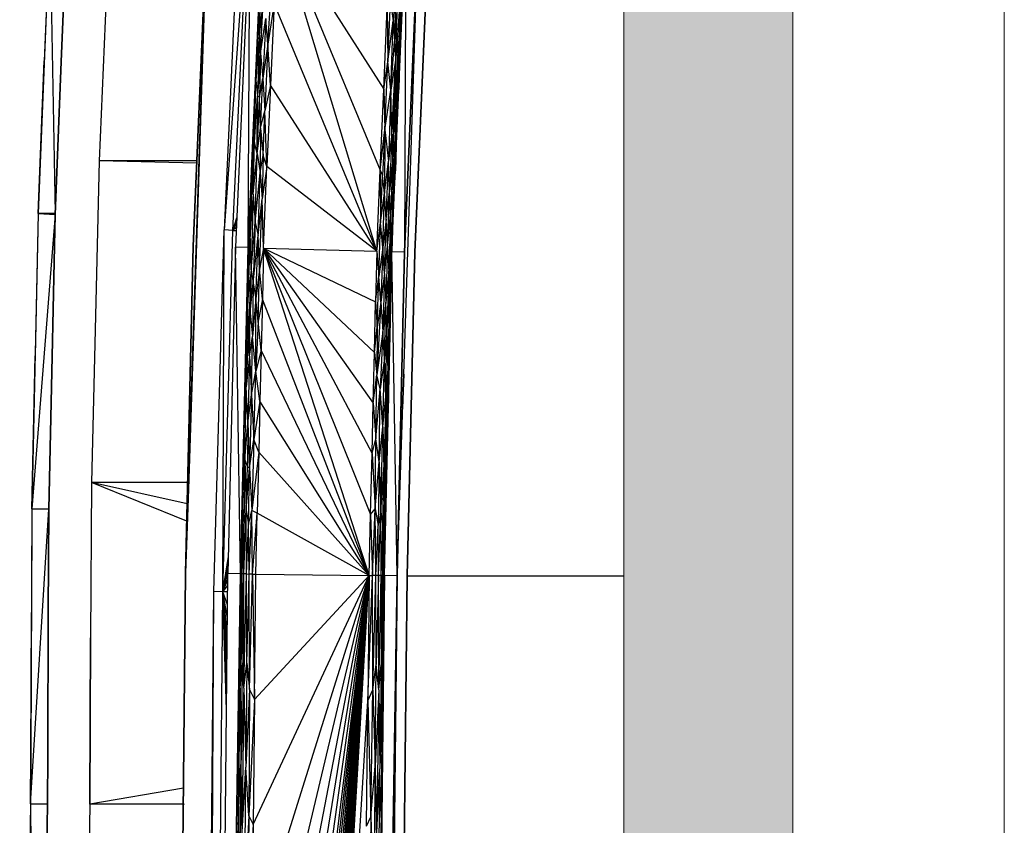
# Model space of a CAD drawing. Header units: millimetres. Extents: x 61846 to 198573, y 13020 to 52988.
# Tile 217 of 240: x 186531 to 187696, y 22761 to 23714. Entities that reach past the tile are written whole.
import ezdxf

# ---------------------------------------------------------------- set-up
doc = ezdxf.new("R2010")
doc.units = ezdxf.units.MM
for name, color, linetype, lineweight in [('A-COLS', 52, 'Continuous', 35), ('A-ROOF', 132, 'Continuous', 35), ('A-WALL', 113, 'Continuous', 25), ('I-WALL', 2, 'Continuous', 25), ('S-BEAM', 12, 'Continuous', 35)]:
    doc.layers.add(name, color=color, linetype=linetype, lineweight=lineweight)

# ---------------------------------------------------------------- blocks, each defined once
blk = doc.blocks.new('28_PBT_SF_toneeltoren_dakboog_28_PBT_SF_toneeltoren_dakboog as R_2584242 - 28_PBT_SF_toneeltoren_dakboog_28_PBT_SF_toneeltoren_dakboog as R_2584242-313469-GZ lierenkamer 4')
at = {"layer": 'S-BEAM', "color": 250, "lineweight": 25}
for p, q in [((-49244.8, 23825.2), (-49266.8, 23158.4)), ((-49270.1, 23059), (-49245.1, 23819.4)), ((-49245.1, 23819.4), (-49270.1, 23059)), ((-49245.1, 23819.4), (-49261, 23445.8)), ((-49261, 23445.8), (-49245.1, 23819.4)), ((-49012.2, 23294.5), (-48994.8, 23818.4)), ((-49261, 23445.8), (-49270.1, 23059)), ((-49270.1, 23059), (-49261, 23445.8)), ((-49020.1, 23056), (-49012.2, 23294.5)), ((-49012.2, 23294.5), (-49013.5, 23254.1)), ((-49013.5, 23254.1), (-49012.2, 23294.5)), ((-49266.8, 23158.4), (-49270.1, 23059)), ((-49266.8, 23158.4), (-49270.1, 23059)), ((-49270.1, 23059), (-49266.8, 23158.4)), ((-49270.1, 23059), (-49299.4, 20250)), ((-49298.7, 20320), (-49270.1, 23059)), ((-49270.1, 23059), (-49298.7, 20320)), ((-49049.4, 20250), (-49020.1, 23056))]:
    blk.add_line(p, q, dxfattribs=at)
blk = doc.blocks.new('28_PBT_SF_toneeltoren_dakboog_28_PBT_SF_toneeltoren_dakboog as R_2584242 - 28_PBT_SF_toneeltoren_dakboog_28_PBT_SF_toneeltoren_dakboog as R_2584242-313473-GZ lierenkamer 4')
blk.add_blockref('28_PBT_SF_toneeltoren_dakboog_28_PBT_SF_toneeltoren_dakboog as R_2584242 - 28_PBT_SF_toneeltoren_dakboog_28_PBT_SF_toneeltoren_dakboog as R_2584242-313469-GZ lierenkamer 4', (0, 0))
blk = doc.blocks.new('28_PBT_SC_staal_H-profiel_gekromd_dak toneeltoren_S355_HE200B_betondak_as 20_2667177 - 28_PBT_SC_staal_H-profiel_gekromd_dak toneeltoren_S355_HE200B_betondak_as 20_2667177-313545-GZ lierenkamer 4')
at = {"layer": 'A-COLS', "color": 250, "lineweight": 25}
for p, q in [((-49194.4, 23830.2), (-49211, 23444.5)), ((-49196, 23444), (-49194.4, 23830.2)), ((-49196, 23444), (-49179.5, 23829.6)), ((-49044, 23439.8), (-49161.5, 23828.8)), ((-49161.5, 23828.8), (-49039.9, 23535.6)), ((-49161.5, 23828.8), (-49035.8, 23631.4)), ((-49026.1, 23439.3), (-49009.6, 23822.2)), ((-49009.6, 23822.2), (-49011.1, 23438.9)), ((-48994.6, 23821.6), (-49011.1, 23438.9)), ((-49011.1, 23438.9), (-48994.6, 23821.6)), ((-48999.1, 23438.6), (-48982.6, 23821)), ((-48982.6, 23821), (-48999.1, 23438.6)), ((-49021.2, 23764.4), (-49024.8, 23712)), ((-49021.2, 23764.4), (-49023.3, 23687.6)), ((-49012.7, 23774.4), (-49016.5, 23694.5)), ((-49182.8, 23695.1), (-49180.6, 23755)), ((-49172.8, 23684.6), (-49168.2, 23759.7)), ((-49016.3, 23741.8), (-49021.7, 23668)), ((-49016.3, 23741.8), (-49018.1, 23688.1)), ((-49016.3, 23741.8), (-49016.5, 23694.5)), ((-49182.8, 23695.1), (-49178.4, 23733.1)), ((-49181.5, 23673.8), (-49178.4, 23733.1)), ((-49165.6, 23732.5), (-49172.8, 23684.6)), ((-49165.6, 23732.5), (-49169.7, 23636.2)), ((-49044, 23439.8), (-49165.6, 23732.5)), ((-49030.8, 23663.6), (-49027.7, 23734.4)), ((-49027.7, 23734.4), (-49024.8, 23712)), ((-49019.6, 23734), (-49023.3, 23687.6)), ((-49021.7, 23668), (-49019.6, 23734)), ((-49183.6, 23721.7), (-49187, 23641.5)), ((-49183.6, 23721.7), (-49185, 23701)), ((-49182.8, 23695.1), (-49183.6, 23721.7)), ((-49035.8, 23631.4), (-49031.7, 23727.2)), ((-49031.7, 23727.2), (-49030.8, 23663.6)), ((-49016.5, 23694.5), (-49013.7, 23726.5)), ((-49181.5, 23673.8), (-49175.2, 23715.1)), ((-49175.2, 23715.1), (-49178.9, 23644)), ((-49172.8, 23684.6), (-49175.2, 23715.1)), ((-49030.8, 23663.6), (-49024.8, 23712)), ((-49027.3, 23630.3), (-49024.8, 23712)), ((-49024.8, 23712), (-49023.3, 23687.6)), ((-49182.8, 23695.1), (-49187, 23641.5)), ((-49182.8, 23695.1), (-49185.1, 23623.6)), ((-49182.8, 23695.1), (-49181.5, 23673.8)), ((-49172.8, 23684.6), (-49178.9, 23644)), ((-49172.8, 23684.6), (-49176.5, 23605.7)), ((-49169.7, 23636.2), (-49172.8, 23684.6)), ((-49027.3, 23630.3), (-49023.3, 23687.6)), ((-49021.7, 23668), (-49023.3, 23687.6)), ((-49023, 23607.9), (-49018.1, 23688.1)), ((-49021.7, 23668), (-49018.1, 23688.1)), ((-49016.5, 23694.5), (-49020.3, 23630)), ((-49020.3, 23630), (-49018.1, 23688.1)), ((-49016.5, 23694.5), (-49020.1, 23608.9)), ((-49016.5, 23694.5), (-49018.1, 23688.1)), ((-49016.5, 23694.5), (-49017.8, 23630.8)), ((-49181.5, 23673.8), (-49185.1, 23623.6)), ((-49181.5, 23673.8), (-49182.6, 23621.5)), ((-49181.5, 23673.8), (-49178.9, 23644)), ((-49035.8, 23631.4), (-49030.8, 23663.6)), ((-49034.4, 23583.3), (-49030.8, 23663.6)), ((-49027.3, 23630.3), (-49030.8, 23663.6)), ((-49021.7, 23668), (-49027.3, 23630.3)), ((-49026.2, 23578.6), (-49021.7, 23668)), ((-49023, 23607.9), (-49021.7, 23668)), ((-49187, 23641.5), (-49186.8, 23657.3)), ((-49190.6, 23562.3), (-49187, 23641.5)), ((-49188.6, 23568.9), (-49187, 23641.5)), ((-49188.1, 23627.2), (-49187, 23641.5)), ((-49187, 23641.5), (-49185.1, 23623.6)), ((-49182.6, 23621.5), (-49178.9, 23644)), ((-49181.7, 23585.1), (-49178.9, 23644)), ((-49178.9, 23644), (-49176.5, 23605.7)), ((-49196, 23444), (-49187.9, 23633.6)), ((-49169.7, 23636.2), (-49176.5, 23605.7)), ((-49169.7, 23636.2), (-49173.9, 23539.9)), ((-49044, 23439.8), (-49169.7, 23636.2)), ((-49039.9, 23535.6), (-49035.8, 23631.4)), ((-49035.8, 23631.4), (-49034.4, 23583.3)), ((-49034.4, 23583.3), (-49027.3, 23630.3)), ((-49027.3, 23630.3), (-49030.4, 23546.2)), ((-49026.2, 23578.6), (-49027.3, 23630.3)), ((-49023, 23607.9), (-49020.3, 23630)), ((-49022.5, 23571.5), (-49020.3, 23630)), ((-49020.3, 23630), (-49020.1, 23608.9)), ((-49020.1, 23608.9), (-49017.8, 23630.8)), ((-49188.6, 23568.9), (-49185.1, 23623.6)), ((-49185.5, 23555.2), (-49185.1, 23623.6)), ((-49185.5, 23555.2), (-49182.6, 23621.5)), ((-49182.6, 23621.5), (-49185.1, 23623.6)), ((-49181.7, 23585.1), (-49182.6, 23621.5)), ((-49181.7, 23585.1), (-49176.5, 23605.7)), ((-49178.5, 23552.9), (-49176.5, 23605.7)), ((-49173.9, 23539.9), (-49176.5, 23605.7)), ((-49026.2, 23578.6), (-49023, 23607.9)), ((-49025, 23549.4), (-49023, 23607.9)), ((-49023, 23607.9), (-49022.5, 23571.5)), ((-49020.1, 23608.9), (-49022.7, 23542.5)), ((-49022.5, 23571.5), (-49020.1, 23608.9)), ((-49020.1, 23608.9), (-49021.9, 23535)), ((-49190.6, 23562.3), (-49190.2, 23578.8)), ((-49185.5, 23555.2), (-49181.7, 23585.1)), ((-49181.7, 23585.1), (-49182.1, 23533)), ((-49181.7, 23585.1), (-49178.5, 23552.9)), ((-49039.9, 23535.6), (-49034.4, 23583.3)), ((-49034.4, 23583.3), (-49037.3, 23529.1)), ((-49034.4, 23583.3), (-49035, 23508.5)), ((-49034.4, 23583.3), (-49030.4, 23546.2)), ((-49026.2, 23578.6), (-49030.4, 23546.2)), ((-49026.2, 23578.6), (-49029.1, 23509.9)), ((-49025, 23549.4), (-49026.2, 23578.6)), ((-49188.6, 23568.9), (-49190.6, 23562.3)), ((-49190.2, 23507.3), (-49188.6, 23568.9)), ((-49185.5, 23555.2), (-49188.6, 23568.9)), ((-49025, 23549.4), (-49022.5, 23571.5)), ((-49024.8, 23512.4), (-49022.5, 23571.5)), ((-49022.5, 23571.5), (-49022.7, 23542.5)), ((-49190.6, 23562.3), (-49194.4, 23480.2)), ((-49190.6, 23562.3), (-49193.8, 23462.6)), ((-49191.9, 23540.4), (-49190.6, 23562.3)), ((-49190.2, 23507.3), (-49190.6, 23562.3)), ((-49190.2, 23507.3), (-49185.5, 23555.2)), ((-49187.8, 23473.7), (-49185.5, 23555.2)), ((-49185.5, 23555.2), (-49182.1, 23533)), ((-49182.1, 23533), (-49178.5, 23552.9)), ((-49178.5, 23552.9), (-49179.6, 23501.8)), ((-49173.9, 23539.9), (-49178.5, 23552.9)), ((-49035, 23508.5), (-49030.4, 23546.2)), ((-49032.9, 23477.8), (-49030.4, 23546.2)), ((-49029.1, 23509.9), (-49030.4, 23546.2)), ((-49025, 23549.4), (-49029.1, 23509.9)), ((-49025, 23549.4), (-49027.7, 23483.2)), ((-49024.8, 23512.4), (-49025, 23549.4)), ((-49196, 23444), (-49191.9, 23538.8)), ((-49187.8, 23473.7), (-49182.1, 23533)), ((-49184.3, 23458.4), (-49182.1, 23533)), ((-49182.1, 23533), (-49179.6, 23501.8)), ((-49173.9, 23539.9), (-49179.6, 23501.8)), ((-49178, 23443.5), (-49173.9, 23539.9)), ((-49044, 23439.8), (-49173.9, 23539.9)), ((-49044, 23439.8), (-49039.9, 23535.6)), ((-49039.9, 23535.6), (-49039.5, 23473.5)), ((-49039.9, 23535.6), (-49037.3, 23529.1)), ((-49025.1, 23477.1), (-49022.7, 23542.5)), ((-49025.1, 23477.1), (-49021.9, 23535)), ((-49024.8, 23512.4), (-49022.7, 23542.5)), ((-49022.7, 23542.5), (-49021.9, 23535)), ((-49039.5, 23473.5), (-49037.3, 23529.1)), ((-49035, 23508.5), (-49037.3, 23529.1)), ((-49039.5, 23473.5), (-49035, 23508.5)), ((-49037.1, 23444.1), (-49035, 23508.5)), ((-49032.9, 23477.8), (-49035, 23508.5)), ((-49032.9, 23477.8), (-49029.1, 23509.9)), ((-49031.3, 23445.8), (-49029.1, 23509.9)), ((-49027.7, 23483.2), (-49029.1, 23509.9)), ((-49024.8, 23512.4), (-49027.7, 23483.2)), ((-49024.8, 23512.4), (-49027.2, 23446)), ((-49024.8, 23512.4), (-49025.1, 23477.1)), ((-49190.2, 23507.3), (-49193.8, 23462.6)), ((-49190.2, 23507.3), (-49192.7, 23417.9)), ((-49190.2, 23507.3), (-49187.8, 23473.7)), ((-49184.3, 23458.4), (-49179.6, 23501.8)), ((-49182.6, 23418.4), (-49179.6, 23501.8)), ((-49178, 23443.5), (-49179.6, 23501.8)), ((-49196.6, 23413.8), (-49194.4, 23480.2)), ((-49196, 23444), (-49194.4, 23480.2)), ((-49194.4, 23480.2), (-49193.8, 23462.6)), ((-49192.7, 23417.9), (-49187.8, 23473.7)), ((-49187.8, 23473.7), (-49190.1, 23402.4)), ((-49187.8, 23473.7), (-49184.3, 23458.4)), ((-49044, 23439.8), (-49039.5, 23473.5)), ((-49041.5, 23409.7), (-49039.5, 23473.5)), ((-49037.1, 23444.1), (-49039.5, 23473.5)), ((-49032.9, 23477.8), (-49037.1, 23444.1)), ((-49035, 23413.3), (-49032.9, 23477.8)), ((-49031.3, 23445.8), (-49032.9, 23477.8)), ((-49031.3, 23445.8), (-49027.7, 23483.2)), ((-49027.7, 23483.2), (-49030, 23414.5)), ((-49027.7, 23483.2), (-49027.2, 23446)), ((-49027.3, 23411.2), (-49025.1, 23477.1)), ((-49027.2, 23446), (-49025.1, 23477.1)), ((-49025.1, 23477.1), (-49026.1, 23439.3)), ((-49196.6, 23413.8), (-49193.8, 23462.6)), ((-49193.8, 23462.6), (-49196.5, 23383.5)), ((-49192.7, 23417.9), (-49193.8, 23462.6)), ((-49190.1, 23402.4), (-49184.3, 23458.4)), ((-49186.9, 23383.5), (-49184.3, 23458.4)), ((-49182.6, 23418.4), (-49184.3, 23458.4)), ((-49211, 23444.5), (-49220.1, 23058.5)), ((-49205.1, 23058.3), (-49211, 23444.5)), ((-49196, 23444), (-49211, 23444.5)), ((-49205.1, 23058.3), (-49196, 23444)), ((-49196, 23444), (-49200.2, 23265.7)), ((-49196, 23444), (-49198.8, 23325.2)), ((-49196, 23444), (-49197.4, 23383.6)), ((-49196, 23444), (-49196.6, 23413.8)), ((-49178, 23443.5), (-49182.6, 23418.4)), ((-49178, 23443.5), (-49179.4, 23383.2)), ((-49053.1, 23056.4), (-49178, 23443.5)), ((-49178, 23443.5), (-49051.4, 23128.4)), ((-49178, 23443.5), (-49044, 23439.8)), ((-49178, 23443.5), (-49049.7, 23200.4)), ((-49178, 23443.5), (-49048.3, 23260.2)), ((-49178, 23443.5), (-49046.9, 23320.1)), ((-49178, 23443.5), (-49045.5, 23379.9)), ((-49044, 23439.8), (-49045.5, 23379.9)), ((-49044, 23439.8), (-49041.5, 23409.7)), ((-49037.1, 23444.1), (-49041.5, 23409.7)), ((-49037.1, 23444.1), (-49039.1, 23379.6)), ((-49035, 23413.3), (-49037.1, 23444.1)), ((-49035.1, 23056.2), (-49026.1, 23439.3)), ((-49035, 23413.3), (-49031.3, 23445.8)), ((-49031.3, 23445.8), (-49033.3, 23379.4)), ((-49031.3, 23445.8), (-49030, 23414.5)), ((-49030, 23414.5), (-49027.2, 23446)), ((-49029.4, 23379.6), (-49027.2, 23446)), ((-49027.3, 23411.2), (-49027.2, 23446)), ((-49027.3, 23411.2), (-49026.1, 23439.3)), ((-49020.1, 23056), (-49026.1, 23439.3)), ((-49026.1, 23439.3), (-49011.1, 23438.9)), ((-49011.1, 23438.9), (-49020.1, 23056)), ((-49020.1, 23056), (-49011.1, 23438.9)), ((-49008.1, 23055.9), (-48999.1, 23438.6)), ((-48999.1, 23438.6), (-49008.1, 23055.9)), ((-49035.1, 23056.2), (-49026.2, 23432.9)), ((-49192.7, 23417.9), (-49196.5, 23383.5)), ((-49192.7, 23417.9), (-49196.2, 23342)), ((-49192.7, 23417.9), (-49193.7, 23366.9)), ((-49192.7, 23417.9), (-49190.1, 23402.4)), ((-49182.6, 23418.4), (-49186.9, 23383.5)), ((-49184.4, 23357), (-49182.6, 23418.4)), ((-49179.4, 23383.2), (-49182.6, 23418.4)), ((-49197.4, 23384.4), (-49196.6, 23413.8)), ((-49197.4, 23384.4), (-49196.6, 23413.8)), ((-49197.1, 23397.9), (-49196.6, 23413.8)), ((-49197.1, 23398.1), (-49196.6, 23413.8)), ((-49196.6, 23413.8), (-49196.5, 23383.5)), ((-49045.5, 23379.9), (-49041.5, 23409.7)), ((-49043.6, 23350.1), (-49041.5, 23409.7)), ((-49039.1, 23379.6), (-49041.5, 23409.7)), ((-49035, 23413.3), (-49039.1, 23379.6)), ((-49035, 23413.3), (-49037, 23344.9)), ((-49035, 23413.3), (-49033.3, 23379.4)), ((-49030, 23414.5), (-49033.3, 23379.4)), ((-49030, 23414.5), (-49032, 23347.5)), ((-49029.4, 23379.6), (-49030, 23414.5)), ((-49027.3, 23411.2), (-49029.4, 23379.6)), ((-49029.1, 23351.2), (-49027.3, 23411.2)), ((-49027.5, 23379.6), (-49027.3, 23411.2)), ((-49193.7, 23366.9), (-49190.1, 23402.4)), ((-49190.1, 23402.4), (-49190.9, 23339)), ((-49190.1, 23402.4), (-49186.9, 23383.5)), ((-49196.5, 23383.5), (-49198.9, 23318.9)), ((-49198, 23360.4), (-49196.5, 23383.5)), ((-49196.2, 23342), (-49196.5, 23383.5)), ((-49186.9, 23383.5), (-49190.9, 23339)), ((-49187.1, 23298.1), (-49186.9, 23383.5)), ((-49184.4, 23357), (-49186.9, 23383.5)), ((-49179.4, 23383.2), (-49184.4, 23357)), ((-49179.4, 23383.2), (-49180.8, 23322.8)), ((-49053.1, 23056.4), (-49179.4, 23383.2)), ((-49046.9, 23320.1), (-49045.5, 23379.9)), ((-49045.5, 23379.9), (-49043.6, 23350.1)), ((-49039.1, 23379.6), (-49043.9, 23293.5)), ((-49039.1, 23379.6), (-49043.6, 23350.1)), ((-49039.1, 23379.6), (-49037, 23344.9)), ((-49033.3, 23379.4), (-49037, 23344.9)), ((-49035.1, 23313), (-49033.3, 23379.4)), ((-49035.1, 23056.2), (-49027.6, 23374.1)), ((-49032, 23347.5), (-49033.3, 23379.4)), ((-49029.4, 23379.6), (-49032, 23347.5)), ((-49029.4, 23379.6), (-49030.9, 23295.8)), ((-49029.1, 23351.2), (-49029.4, 23379.6)), ((-49029.1, 23351.2), (-49027.5, 23379.5)), ((-49196.2, 23342), (-49193.7, 23366.9)), ((-49194.6, 23315.8), (-49193.7, 23366.9)), ((-49193.7, 23366.9), (-49190.9, 23339)), ((-49184.4, 23357), (-49187.1, 23298.1)), ((-49180.8, 23322.8), (-49184.4, 23357)), ((-49046.9, 23320.1), (-49043.6, 23350.1)), ((-49043.6, 23350.1), (-49043.9, 23293.5)), ((-49032, 23347.5), (-49035.1, 23313)), ((-49033.5, 23267.9), (-49032, 23347.5)), ((-49032, 23347.5), (-49030.9, 23295.8)), ((-49029.1, 23351.2), (-49030.9, 23295.8)), ((-49029.1, 23351.2), (-49028.9, 23319.7)), ((-49196.2, 23342), (-49199.3, 23301.8)), ((-49196.2, 23342), (-49198.5, 23279.5)), ((-49194.6, 23315.8), (-49196.2, 23342)), ((-49194.6, 23315.8), (-49190.9, 23339)), ((-49192.1, 23269.9), (-49190.9, 23339)), ((-49187.1, 23298.1), (-49190.9, 23339)), ((-49037, 23344.9), (-49043.9, 23293.5)), ((-49037, 23344.9), (-49040, 23277)), ((-49035.1, 23313), (-49037, 23344.9)), ((-49180.8, 23322.8), (-49187.1, 23298.1)), ((-49180.8, 23322.8), (-49182.3, 23262.4)), ((-49053.1, 23056.4), (-49180.8, 23322.8)), ((-49194.6, 23315.8), (-49198.5, 23279.5)), ((-49194.6, 23315.8), (-49196.5, 23236.6)), ((-49194.6, 23315.8), (-49192.1, 23269.9)), ((-49048.3, 23260.2), (-49046.9, 23320.1)), ((-49046.9, 23320.1), (-49043.9, 23293.5)), ((-49035.1, 23313), (-49040, 23277)), ((-49037, 23232), (-49035.1, 23313)), ((-49035.1, 23056.2), (-49029, 23315.3)), ((-49033.5, 23267.9), (-49035.1, 23313)), ((-49030.9, 23295.8), (-49028.9, 23319.7)), ((-49198.5, 23279.5), (-49199.6, 23292.5)), ((-49192.1, 23269.9), (-49187.1, 23298.1)), ((-49189.4, 23217.3), (-49187.1, 23298.1)), ((-49182.3, 23262.4), (-49187.1, 23298.1)), ((-49048.3, 23260.2), (-49043.9, 23293.5)), ((-49045.1, 23217.8), (-49043.9, 23293.5)), ((-49040, 23277), (-49043.9, 23293.5)), ((-49033.5, 23267.9), (-49030.9, 23295.8)), ((-49033, 23215.5), (-49030.9, 23295.8)), ((-49030.9, 23295.8), (-49030.3, 23259.9)), ((-49201.1, 23226.9), (-49198.5, 23279.5)), ((-49200, 23193.1), (-49198.5, 23279.5)), ((-49196.5, 23236.6), (-49198.5, 23279.5)), ((-49045.1, 23217.8), (-49040, 23277)), ((-49041.2, 23190.8), (-49040, 23277)), ((-49037, 23232), (-49040, 23277)), ((-49196.5, 23236.6), (-49192.1, 23269.9)), ((-49192.1, 23269.9), (-49194.5, 23183.6)), ((-49192.1, 23269.9), (-49189.4, 23217.3)), ((-49037, 23232), (-49033.5, 23267.9)), ((-49033.5, 23267.9), (-49035.7, 23181.8)), ((-49033.5, 23267.9), (-49033, 23215.5)), ((-49205.1, 23058.3), (-49200.3, 23259.2)), ((-49182.3, 23262.4), (-49189.4, 23217.3)), ((-49182.3, 23262.4), (-49183.7, 23202)), ((-49053.1, 23056.4), (-49182.3, 23262.4)), ((-49049.7, 23200.4), (-49048.3, 23260.2)), ((-49048.3, 23260.2), (-49045.1, 23217.8)), ((-49035.1, 23056.2), (-49030.4, 23256.5)), ((-49033, 23215.5), (-49030.3, 23259.9)), ((-49200, 23193.1), (-49196.5, 23236.6)), ((-49196.5, 23236.6), (-49197.1, 23184.8)), ((-49196.5, 23236.6), (-49194.5, 23183.6)), ((-49041.2, 23190.8), (-49037, 23232)), ((-49039.2, 23131.5), (-49037, 23232)), ((-49037, 23232), (-49035.7, 23181.8)), ((-49201.3, 23217.5), (-49200, 23193.1)), ((-49194.5, 23183.6), (-49189.4, 23217.3)), ((-49189.4, 23217.3), (-49191.8, 23133.3)), ((-49183.7, 23202), (-49189.4, 23217.3)), ((-49049.7, 23200.4), (-49045.1, 23217.8)), ((-49045.9, 23135.3), (-49045.1, 23217.8)), ((-49041.2, 23190.8), (-49045.1, 23217.8)), ((-49035.7, 23181.8), (-49033, 23215.5)), ((-49034.9, 23131.5), (-49033, 23215.5)), ((-49033, 23215.5), (-49031.7, 23200.1)), ((-49205.1, 23058.3), (-49201.7, 23199.8)), ((-49201.7, 23202.2), (-49202.8, 23137.3)), ((-49202.8, 23137.3), (-49201.7, 23202.2)), ((-49202.8, 23137.3), (-49201.9, 23194.2)), ((-49183.7, 23202), (-49191.8, 23133.3)), ((-49183.7, 23202), (-49185.4, 23130)), ((-49053.1, 23056.4), (-49183.7, 23202)), ((-49051.4, 23128.4), (-49049.7, 23200.4)), ((-49049.7, 23200.4), (-49045.9, 23135.3)), ((-49035.1, 23056.2), (-49031.8, 23197.7)), ((-49034.9, 23131.5), (-49031.7, 23200.1)), ((-49202.8, 23137.3), (-49200, 23193.1)), ((-49200, 23193.1), (-49201.4, 23117.4)), ((-49200, 23193.1), (-49198.6, 23133.4)), ((-49200, 23193.1), (-49197.1, 23184.8)), ((-49198.6, 23133.4), (-49197.1, 23184.8)), ((-49198.6, 23133.4), (-49194.5, 23183.6)), ((-49197.1, 23184.8), (-49194.5, 23183.6)), ((-49195.8, 23116.6), (-49194.5, 23183.6)), ((-49194.5, 23183.6), (-49191.8, 23133.3)), ((-49045.9, 23135.3), (-49041.2, 23190.8)), ((-49041.2, 23190.8), (-49042.6, 23115.4)), ((-49041.2, 23190.8), (-49039.2, 23131.5)), ((-49202.8, 23137.3), (-49202.1, 23178.8)), ((-49039.2, 23131.5), (-49035.7, 23181.8)), ((-49037, 23114.7), (-49035.7, 23181.8)), ((-49035.7, 23181.8), (-49034.9, 23131.5)), ((-49204.6, 23058.3), (-49202.8, 23137.3)), ((-49203.4, 23130.2), (-49202.8, 23137.3)), ((-49203.3, 23058.2), (-49202.8, 23137.3)), ((-49202.8, 23137.3), (-49201.4, 23117.4)), ((-49204.6, 23058.3), (-49203.4, 23130.2)), ((-49198.6, 23133.4), (-49201.4, 23117.4)), ((-49201.2, 23058.2), (-49198.6, 23133.4)), ((-49198.3, 23058.2), (-49198.6, 23133.4)), ((-49198.6, 23133.4), (-49195.8, 23116.6)), ((-49195.8, 23116.6), (-49191.8, 23133.3)), ((-49194.9, 23058.1), (-49191.8, 23133.3)), ((-49191.1, 23058.1), (-49191.8, 23133.3)), ((-49185.4, 23130), (-49191.8, 23133.3)), ((-49191.1, 23058.1), (-49185.4, 23130)), ((-49187.1, 23058), (-49185.4, 23130)), ((-49053.1, 23056.4), (-49185.4, 23130)), ((-49053.1, 23056.4), (-49051.4, 23128.4)), ((-49051.4, 23128.4), (-49045.9, 23135.3)), ((-49051.4, 23128.4), (-49049.1, 23056.3)), ((-49049.1, 23056.3), (-49045.9, 23135.3)), ((-49045.3, 23056.3), (-49045.9, 23135.3)), ((-49045.9, 23135.3), (-49042.6, 23115.4)), ((-49039.2, 23131.5), (-49042.6, 23115.4)), ((-49041.9, 23056.3), (-49039.2, 23131.5)), ((-49039, 23056.2), (-49039.2, 23131.5)), ((-49039.2, 23131.5), (-49037, 23114.7)), ((-49037, 23114.7), (-49034.9, 23131.5)), ((-49036.9, 23056.2), (-49034.9, 23131.5)), ((-49035.5, 23056.2), (-49034.9, 23131.5)), ((-49035.5, 23056.2), (-49033.4, 23128.2)), ((-49033.4, 23128.2), (-49034.9, 23131.5)), ((-49203.3, 23058.2), (-49201.4, 23117.4)), ((-49201.2, 23058.2), (-49201.4, 23117.4)), ((-49198.3, 23058.2), (-49195.8, 23116.6)), ((-49194.9, 23058.1), (-49195.8, 23116.6)), ((-49045.3, 23056.3), (-49042.6, 23115.4)), ((-49041.9, 23056.3), (-49042.6, 23115.4)), ((-49039, 23056.2), (-49037, 23114.7)), ((-49036.9, 23056.2), (-49037, 23114.7)), ((-49250.1, 20236.1), (-49220.1, 23058.5)), ((-49250.1, 20236.1), (-49205.1, 23058.3)), ((-49235.1, 20236), (-49205.1, 23058.3)), ((-49205.1, 23058.3), (-49220.1, 23058.5)), ((-49217.1, 20235.8), (-49053.1, 23056.4)), ((-49215.5, 20383.9), (-49053.1, 23056.4)), ((-49214, 20532), (-49053.1, 23056.4)), ((-49212.6, 20662.6), (-49053.1, 23056.4)), ((-49211.2, 20793.2), (-49053.1, 23056.4)), ((-49209.8, 20923.8), (-49053.1, 23056.4)), ((-49208.4, 21054.4), (-49053.1, 23056.4)), ((-49207.3, 21156.7), (-49053.1, 23056.4)), ((-49206.7, 22910.4), (-49204.6, 23058.3)), ((-49206.2, 21259), (-49053.1, 23056.4)), ((-49205.5, 22923), (-49204.6, 23058.3)), ((-49205.5, 22923), (-49203.3, 23058.2)), ((-49205.1, 23058.3), (-49204.6, 23058.3)), ((-49205.1, 21361.4), (-49053.1, 23056.4)), ((-49203.3, 23058.2), (-49204.6, 23058.3)), ((-49204, 21463.7), (-49053.1, 23056.4)), ((-49203.4, 22953), (-49201.2, 23058.2)), ((-49203.4, 22953), (-49203.3, 23058.2)), ((-49201.2, 23058.2), (-49203.3, 23058.2)), ((-49203, 21566), (-49053.1, 23056.4)), ((-49201.9, 21668.3), (-49053.1, 23056.4)), ((-49201.2, 22923), (-49198.3, 23058.2)), ((-49201.2, 22923), (-49201.2, 23058.2)), ((-49198.3, 23058.2), (-49201.2, 23058.2)), ((-49200.8, 21770.7), (-49053.1, 23056.4)), ((-49199.7, 21873), (-49053.1, 23056.4)), ((-49197.8, 22952.8), (-49198.3, 23058.2)), ((-49198.3, 23058.2), (-49194.9, 23058.1)), ((-49198.1, 22021.1), (-49053.1, 23056.4)), ((-49197.8, 22952.8), (-49194.9, 23058.1)), ((-49196.5, 22169.3), (-49053.1, 23056.4)), ((-49195, 22317.4), (-49053.1, 23056.4)), ((-49194.5, 22921.7), (-49194.9, 23058.1)), ((-49191.1, 23058.1), (-49194.9, 23058.1)), ((-49194.5, 22921.7), (-49191.1, 23058.1)), ((-49193.4, 22465.5), (-49053.1, 23056.4)), ((-49191.8, 22613.6), (-49053.1, 23056.4)), ((-49191.1, 23058.1), (-49188.7, 22909.9)), ((-49191.1, 23058.1), (-49187.1, 23058)), ((-49190.2, 22761.8), (-49053.1, 23056.4)), ((-49188.7, 22909.9), (-49187.1, 23058)), ((-49188.7, 22909.9), (-49053.1, 23056.4)), ((-49187.1, 23058), (-49053.1, 23056.4)), ((-49065.1, 20234.2), (-49035.1, 23056.2)), ((-49065.1, 20234.2), (-49020.1, 23056)), ((-49053.1, 23056.4), (-49054.7, 22908.3)), ((-49054.7, 22908.3), (-49049.1, 23056.3)), ((-49053.1, 23056.4), (-49049.1, 23056.3)), ((-49050.1, 20234), (-49020.1, 23056)), ((-49020.1, 23056), (-49050.1, 20234)), ((-49048.6, 22921.1), (-49049.1, 23056.3)), ((-49045.3, 23056.3), (-49049.1, 23056.3)), ((-49048.6, 22921.1), (-49045.3, 23056.3)), ((-49035.1, 23056.2), (-49048.6, 21790.4)), ((-49035.1, 23056.2), (-49047.5, 21891)), ((-49035.1, 23056.2), (-49045.9, 22036.7)), ((-49041.9, 23056.3), (-49045.3, 23056.3)), ((-49044.6, 22951.1), (-49045.3, 23056.3)), ((-49041.9, 23056.3), (-49044.6, 22951.1)), ((-49041.8, 22921), (-49041.9, 23056.3)), ((-49039, 23056.2), (-49041.9, 23056.3)), ((-49041.8, 22921), (-49039, 23056.2)), ((-49036.9, 23056.2), (-49039, 23056.2)), ((-49036.9, 23056.2), (-49039, 22950.8)), ((-49039, 23056.2), (-49039, 22950.8)), ((-49008.1, 23055.9), (-49038.1, 20233.9)), ((-49038.1, 20233.9), (-49008.1, 23055.9)), ((-49037.6, 22919.7), (-49035.5, 23056.2)), ((-49037.6, 22919.7), (-49036.9, 23056.2)), ((-49035.5, 23056.2), (-49036.9, 23056.2)), ((-49035.5, 23056.2), (-49036.7, 22908)), ((-49035.5, 23056.2), (-49035.1, 23056.2)), ((-49020.1, 23056), (-49035.1, 23056.2)), ((-49235.1, 20236), (-49205.6, 23010.8)), ((-49205.5, 22923), (-49203.4, 22953)), ((-49203.4, 22953), (-49204.7, 22832.8)), ((-49201.2, 22923), (-49203.4, 22953)), ((-49201.2, 22923), (-49197.8, 22952.8)), ((-49197.8, 22952.8), (-49199.1, 22829.7)), ((-49197.8, 22952.8), (-49194.5, 22921.7)), ((-49048.6, 22921.1), (-49044.6, 22951.1)), ((-49045.9, 22830.9), (-49044.6, 22951.1)), ((-49041.8, 22921), (-49044.6, 22951.1)), ((-49041.8, 22921), (-49039, 22950.8)), ((-49039, 22950.8), (-49040.3, 22827.8)), ((-49037.6, 22919.7), (-49039, 22950.8)), ((-49207.4, 22772.9), (-49205.5, 22923)), ((-49206.7, 22910.1), (-49205.5, 22923)), ((-49205.5, 22923), (-49204.7, 22832.8)), ((-49201.2, 22923), (-49204.7, 22832.8)), ((-49201.2, 22923), (-49203.8, 22746.2)), ((-49201.2, 22923), (-49199.1, 22829.7)), ((-49194.5, 22921.7), (-49199.1, 22829.7)), ((-49194.5, 22921.7), (-49195.3, 22772.2)), ((-49194.5, 22921.7), (-49188.7, 22909.9)), ((-49054.7, 22908.3), (-49048.6, 22921.1)), ((-49051, 22771), (-49048.6, 22921.1)), ((-49048.6, 22921.1), (-49045.9, 22830.9)), ((-49041.8, 22921), (-49045.9, 22830.9)), ((-49041.8, 22921), (-49044.4, 22744.2)), ((-49041.8, 22921), (-49040.3, 22827.8)), ((-49037.6, 22919.7), (-49040.3, 22827.8)), ((-49037.6, 22919.7), (-49038.9, 22770.3)), ((-49037.6, 22919.7), (-49036.7, 22908)), ((-49217.1, 20235.8), (-49054.7, 22908.3)), ((-49206.7, 22910), (-49207.4, 22772.9)), ((-49188.7, 22909.9), (-49195.3, 22772.2)), ((-49188.7, 22909.9), (-49190.2, 22761.8)), ((-49056.2, 22760.1), (-49054.7, 22908.3)), ((-49054.7, 22908.3), (-49051, 22771)), ((-49036.7, 22908), (-49038.9, 22770.3)), ((-49207.4, 22772.9), (-49204.7, 22832.8)), ((-49204.7, 22832.8), (-49206.6, 22685.5)), ((-49204.7, 22832.8), (-49203.8, 22746.2)), ((-49203.8, 22746.2), (-49199.1, 22829.7)), ((-49200, 22682.2), (-49199.1, 22829.7)), ((-49195.3, 22772.2), (-49199.1, 22829.7)), ((-49051, 22771), (-49045.9, 22830.9)), ((-49045.9, 22830.9), (-49048.1, 22683.5)), ((-49045.9, 22830.9), (-49044.4, 22744.2)), ((-49044.4, 22744.2), (-49040.3, 22827.8)), ((-49041.5, 22680.2), (-49040.3, 22827.8)), ((-49038.9, 22770.3), (-49040.3, 22827.8)), ((-49207.4, 22772.9), (-49208.6, 22650.7)), ((-49208.2, 22762), (-49207.4, 22772.9)), ((-49207.4, 22772.9), (-49206.6, 22685.5)), ((-49195.3, 22772.2), (-49200, 22682.2)), ((-49195.3, 22772.2), (-49196.6, 22649.6)), ((-49195.3, 22772.2), (-49190.2, 22761.8)), ((-49056.2, 22760.1), (-49051, 22771)), ((-49051, 22771), (-49052.2, 22648.8)), ((-49051, 22771), (-49048.1, 22683.5)), ((-49038.9, 22770.3), (-49041.5, 22680.2)), ((-49038.9, 22770.3), (-49040.2, 22647.7)), ((-49038.9, 22770.3), (-49038.2, 22759.9)), ((-49208.2, 22761.8), (-49208.6, 22650.7)), ((-49190.2, 22761.8), (-49196.6, 22649.6)), ((-49190.2, 22761.8), (-49191.8, 22613.6))]:
    blk.add_line(p, q, dxfattribs=at)
blk = doc.blocks.new('28_PBT_SC_staal_H-profiel_gekromd_dak toneeltoren_S355_HE200B_betondak_as 20_2667177 - 28_PBT_SC_staal_H-profiel_gekromd_dak toneeltoren_S355_HE200B_betondak_as 20_2667177-313549-GZ lierenkamer 4')
blk.add_blockref('28_PBT_SC_staal_H-profiel_gekromd_dak toneeltoren_S355_HE200B_betondak_as 20_2667177 - 28_PBT_SC_staal_H-profiel_gekromd_dak toneeltoren_S355_HE200B_betondak_as 20_2667177-313545-GZ lierenkamer 4', (0, 0))
blk = doc.blocks.new('28_PBT_SC_staal_H-profiel_gekromd_dak toneeltoren hoek_S355_HE200B_betondak_as 20_3625036 - 28_PBT_SC_staal_H-profiel_gekromd_dak toneeltoren hoek_S355_HE200B_betondak_as 20_3625036-313802-GZ lierenkamer 4')
at = {"layer": 'A-COLS', "color": 250, "lineweight": 25}
for p, q in [((-49204.7, 23892.3), (-49224.7, 23465.2)), ((-49194.1, 23890.8), (-49224.7, 23465.2)), ((-49214.1, 23464.3), (-49194.1, 23890.8)), ((-49214.1, 23464.3), (-49209.5, 23479.4)), ((-49214.1, 23464.3), (-49209.6, 23475.7)), ((-49236.7, 23037.4), (-49224.7, 23465.2)), ((-49226.1, 23037.1), (-49224.7, 23465.2)), ((-49226.1, 23037.1), (-49214.1, 23464.3)), ((-49214.1, 23464.3), (-49224.7, 23465.2)), ((-49214.1, 23464.3), (-49210.2, 23471.2)), ((-49214.1, 23464.3), (-49210, 23468.1)), ((-49214.1, 23464.3), (-49210.1, 23464.3)), ((-49226.1, 23037.1), (-49219.6, 23078.8)), ((-49226.1, 23037.1), (-49219.8, 23072.2)), ((-49226.1, 23037.1), (-49219.9, 23065.5)), ((-49226.1, 23037.1), (-49220.1, 23058.5)), ((-49226.1, 23037.1), (-49220.2, 23051.7)), ((-49226.1, 23037.1), (-49220.2, 23044.6)), ((-49261.9, 20320), (-49236.7, 23037.4)), ((-49251.6, 20320), (-49236.7, 23037.4)), ((-49251.3, 20320), (-49226.1, 23037.1)), ((-49226.1, 23037.1), (-49236.7, 23037.4)), ((-49221.8, 22897.2), (-49226.1, 23037.1)), ((-49221.7, 22910), (-49226.1, 23037.1)), ((-49221.5, 22922.9), (-49226.1, 23037.1)), ((-49221.4, 22935.9), (-49226.1, 23037.1)), ((-49221.2, 22948.9), (-49226.1, 23037.1)), ((-49221.1, 22962), (-49226.1, 23037.1)), ((-49221, 22975.2), (-49226.1, 23037.1)), ((-49220.8, 22990.5), (-49226.1, 23037.1)), ((-49220.6, 23005.9), (-49226.1, 23037.1)), ((-49220.5, 23021.5), (-49226.1, 23037.1)), ((-49220.3, 23037.1), (-49226.1, 23037.1)), ((-49054.4, 23033.4), (-49055.9, 23033.4))]:
    blk.add_line(p, q, dxfattribs=at)
blk = doc.blocks.new('28_PBT_SC_staal_H-profiel_gekromd_dak toneeltoren hoek_S355_HE200B_betondak_as 20_3625036 - 28_PBT_SC_staal_H-profiel_gekromd_dak toneeltoren hoek_S355_HE200B_betondak_as 20_3625036-313806-GZ lierenkamer 4')
blk.add_blockref('28_PBT_SC_staal_H-profiel_gekromd_dak toneeltoren hoek_S355_HE200B_betondak_as 20_3625036 - 28_PBT_SC_staal_H-profiel_gekromd_dak toneeltoren hoek_S355_HE200B_betondak_as 20_3625036-313802-GZ lierenkamer 4', (0, 0))
blk = doc.blocks.new('28_PBT_SF_toneeltoren_dakboog_28_PBT_SF_toneeltoren_dakboog as R - 28_PBT_SF_toneeltoren_dakboog_28_PBT_SF_toneeltoren_dakboog as R-332845-GZ lierenkamer 4')
at = {"layer": 'S-BEAM', "color": 250, "lineweight": 25}
for p, q in [((-49298.7, 20320), (-49270.1, 23059)), ((-49008.1, 23056), (-48752, 23056))]:
    blk.add_line(p, q, dxfattribs=at)
blk = doc.blocks.new('TadP_A_CON_CONSTRUCTIE_rvt-6-GZ lierenkamer 4')
at = {"layer": 'I-WALL', "color": 10, "lineweight": 18}
for p, q in [((-48552, 24290), (-48552, 19730)), ((-48302, 19730), (-48302, 24290))]:
    blk.add_line(p, q, dxfattribs=at)
at = {"layer": 'A-COLS', "color": 10, "lineweight": 18}
for name in ['28_PBT_SC_staal_H-profiel_gekromd_dak toneeltoren hoek_S355_HE200B_betondak_as 20_3625036 - 28_PBT_SC_staal_H-profiel_gekromd_dak toneeltoren hoek_S355_HE200B_betondak_as 20_3625036-313806-GZ lierenkamer 4', '28_PBT_SC_staal_H-profiel_gekromd_dak toneeltoren_S355_HE200B_betondak_as 20_2667177 - 28_PBT_SC_staal_H-profiel_gekromd_dak toneeltoren_S355_HE200B_betondak_as 20_2667177-313549-GZ lierenkamer 4']:
    blk.add_blockref(name, (0, 0), dxfattribs=at)
at = {"layer": 'S-BEAM', "color": 10, "lineweight": 18}
for name in ['28_PBT_SF_toneeltoren_dakboog_28_PBT_SF_toneeltoren_dakboog as R_2584242 - 28_PBT_SF_toneeltoren_dakboog_28_PBT_SF_toneeltoren_dakboog as R_2584242-313473-GZ lierenkamer 4', '28_PBT_SF_toneeltoren_dakboog_28_PBT_SF_toneeltoren_dakboog as R - 28_PBT_SF_toneeltoren_dakboog_28_PBT_SF_toneeltoren_dakboog as R-332845-GZ lierenkamer 4']:
    blk.add_blockref(name, (0, 0), dxfattribs=at)
blk = doc.blocks.new('21_NOAHH_Wand_Wand-x 2797376 - 21_NOAHH_Wand_Wand-x-162290-GZ lierenkamer 4')
at = {"layer": 'A-WALL', "lineweight": 13}
blk.add_hatch(color=9, dxfattribs=at).paths.add_polyline_path([(-48640.5, 19930), (-48552, 19930), (-48552, 24610), (-48752, 24610), (-48752, 19930)])
at = {"layer": 'A-WALL', "color": 130, "lineweight": 13}
for p, q in [((-48752, 24610), (-48752, 22784.1)), ((-48752, 22784.1), (-48752, 24610)), ((-48552, 24610), (-48552, 22784.1)), ((-48552, 24610), (-48552, 22784.1)), ((-48752, 22784.1), (-48752, 21365.6)), ((-48752, 21365.6), (-48752, 22784.1)), ((-48552, 21365.6), (-48552, 22784.1)), ((-48552, 22784.1), (-48552, 21365.6))]:
    blk.add_line(p, q, dxfattribs=at)
blk = doc.blocks.new('21_NOAHH_Wand_Wand-x 2797376 - 21_NOAHH_Wand_Wand-x 2797376-162294-GZ lierenkamer 4')
blk.add_blockref('21_NOAHH_Wand_Wand-x 2797376 - 21_NOAHH_Wand_Wand-x-162290-GZ lierenkamer 4', (0, 0))
blk = doc.blocks.new('27_NOAHH_Dak_Dak-x 2835671 - 21_10_Baksteen wit halfsteens-163091-GZ lierenkamer 4')
at = {"layer": 'A-ROOF', "color": 250, "lineweight": 25}
for p, q in [((-49430.6, 23833.1), (-49444.4, 23484.3)), ((-49430.6, 23833.1), (-49437.3, 23664.8)), ((-49430.6, 23833.1), (-49437.3, 23664.8)), ((-49430.6, 23833.1), (-49424.4, 23484.4)), ((-49410.7, 23831.7), (-49417.3, 23663.6)), ((-49444.4, 23484.3), (-49437.3, 23664.8)), ((-49444.4, 23484.3), (-49437.3, 23664.8)), ((-49417.3, 23663.6), (-49424.4, 23483.3)), ((-49444.4, 23484.3), (-49452, 23135.3)), ((-49424.4, 23483.3), (-49452, 23135.3)), ((-49444.4, 23484.3), (-49448.1, 23315.9)), ((-49444.4, 23484.3), (-49448.1, 23315.9)), ((-49424.4, 23484.3), (-49444.4, 23484.3)), ((-49444.4, 23484.3), (-49424.4, 23483.3)), ((-49424.4, 23483.3), (-49428.1, 23315.1)), ((-49452, 23135.3), (-49448.1, 23315.9)), ((-49452, 23135.3), (-49448.1, 23315.9)), ((-49428.1, 23315.1), (-49432, 23134.8)), ((-49452, 23135.3), (-49453.5, 22786.3)), ((-49453.5, 22786.3), (-49432, 23134.8)), ((-49452, 23135.3), (-49453.2, 22845.5)), ((-49452, 23135.3), (-49452.5, 23012.7)), ((-49452, 23135.3), (-49452.5, 23012.7)), ((-49452, 23135.3), (-49432, 23135.3)), ((-49452, 23135.3), (-49432, 23134.8)), ((-49432.5, 23012.5), (-49432, 23134.8)), ((-49453.2, 22845.5), (-49452.5, 23012.7)), ((-49432.5, 23012.5), (-49433.2, 22845.5)), ((-49453.2, 22845.5), (-49453.5, 22786.3)), ((-49453.5, 22786.3), (-49453.2, 22845.5)), ((-49433.2, 22845.5), (-49433.5, 22786.2)), ((-49453.5, 22786.3), (-49466.4, 22012.6)), ((-49453.5, 22786.3), (-49466.4, 22012.6)), ((-49453.5, 22786.3), (-49460.2, 22383.2)), ((-49453.5, 22786.3), (-49460.2, 22383.2)), ((-49453.5, 22786.3), (-49433.5, 22786.3)), ((-49453.5, 22786.3), (-49433.5, 22786.1)), ((-49453.5, 22786.3), (-49446.3, 22012.5)), ((-49433.5, 22786.2), (-49440.2, 22383.1)), ((-49433.5, 22786.2), (-49433.5, 22786.2))]:
    blk.add_line(p, q, dxfattribs=at)
blk = doc.blocks.new('27_NOAHH_Dak_Dak-x 2835671 - 21_10_Hout-163087-GZ lierenkamer 4')
at = {"layer": 'A-ROOF', "color": 250, "lineweight": 25}
for p, q in [((-49410.7, 23831.7), (-49417.3, 23663.6)), ((-49417.3, 23663.6), (-49410.7, 23831.7)), ((-49363.8, 23743.6), (-49372.3, 23546.8)), ((-49363.8, 23743.6), (-49372.3, 23546.8)), ((-49417.3, 23663.6), (-49424.4, 23483.3)), ((-49424.4, 23483.3), (-49417.3, 23663.6)), ((-49372.3, 23546.8), (-49376.8, 23363.2)), ((-49372.3, 23546.8), (-49376.8, 23363.2)), ((-49424.4, 23483.3), (-49428.1, 23315.1)), ((-49428.1, 23315.1), (-49424.4, 23483.3)), ((-49376.8, 23363.2), (-49381.6, 23166.3)), ((-49376.8, 23363.2), (-49381.6, 23166.3)), ((-49428.1, 23315.1), (-49432, 23134.8)), ((-49432, 23134.8), (-49428.1, 23315.1)), ((-49381.6, 23166.3), (-49382.5, 22982.8)), ((-49381.6, 23166.3), (-49382.5, 22982.8)), ((-49432, 23134.8), (-49432.5, 23012.6)), ((-49432.5, 23012.6), (-49432, 23134.8)), ((-49433.2, 22845.4), (-49432.5, 23012.6)), ((-49433.2, 22845.4), (-49432.5, 23012.6)), ((-49383.5, 22786.1), (-49382.5, 22982.8)), ((-49382.5, 22982.8), (-49383.5, 22786.1)), ((-49433.2, 22845.4), (-49433.5, 22786.2)), ((-49433.5, 22786.1), (-49433.2, 22845.4)), ((-49433.5, 22786.2), (-49440.2, 22383.5)), ((-49440.2, 22383.5), (-49433.5, 22786.1)), ((-49383.5, 22785.8), (-49389.7, 22412.5)), ((-49383.5, 22785.8), (-49389.7, 22412.5)), ((-49383.5, 22785.9), (-49383.5, 22786.1)), ((-49383.5, 22786.1), (-49383.5, 22785.9)), ((-49383.5, 22785.9), (-49383.5, 22785.8)), ((-49383.5, 22785.9), (-49383.5, 22785.8))]:
    blk.add_line(p, q, dxfattribs=at)
blk = doc.blocks.new('27_NOAHH_Dak_Dak-x 2835671 - 27_NOAHH_Dak_Dak-x 2835671-163054-GZ lierenkamer 4')
for name in ['27_NOAHH_Dak_Dak-x 2835671 - 21_10_Baksteen wit halfsteens-163091-GZ lierenkamer 4', '27_NOAHH_Dak_Dak-x 2835671 - 21_10_Hout-163087-GZ lierenkamer 4']:
    blk.add_blockref(name, (0, 0))
blk = doc.blocks.new('27_NOAHH_Dak_Dak-x 2863758 - 27_NOAHH_Dak_Dak-x 2-164669-GZ lierenkamer 4')
at = {"layer": 'A-ROOF', "lineweight": 13}
blk.add_line((-49271.6, 22786.1), (-49273.6, 22786.1), dxfattribs=at)
blk = doc.blocks.new('27_NOAHH_Dak_Dak-x 2863758 - 21_10_Hout-164661-GZ lierenkamer 4')
at = {"layer": 'A-ROOF', "color": 250, "lineweight": 25}
for p, q in [((-49256.7, 23546.8), (-49372.3, 23546.8)), ((-49256.8, 23543.8), (-49372.3, 23546.8)), ((-49268.6, 23120.7), (-49381.6, 23166.3)), ((-49268.1, 23141.2), (-49381.6, 23166.3)), ((-49267.6, 23166.3), (-49381.6, 23166.3)), ((-49272.7, 22804.9), (-49383.5, 22785.8)), ((-49272.9, 22785.8), (-49383.5, 22785.8))]:
    blk.add_line(p, q, dxfattribs=at)
blk = doc.blocks.new('27_NOAHH_Dak_Dak-x 2863758 - 27_NOAHH_Dak_Dak-x 2863758-164626-GZ lierenkamer 4')
for name in ['27_NOAHH_Dak_Dak-x 2863758 - 21_10_Hout-164661-GZ lierenkamer 4', '27_NOAHH_Dak_Dak-x 2863758 - 27_NOAHH_Dak_Dak-x 2-164669-GZ lierenkamer 4']:
    blk.add_blockref(name, (0, 0))
blk = doc.blocks.new('TadP_A_BWK_BOUWKUNDE_rvt-6-GZ lierenkamer 4')
at = {"layer": 'A-ROOF', "color": 250, "lineweight": 25}
for name in ['27_NOAHH_Dak_Dak-x 2835671 - 27_NOAHH_Dak_Dak-x 2835671-163054-GZ lierenkamer 4', '27_NOAHH_Dak_Dak-x 2863758 - 27_NOAHH_Dak_Dak-x 2863758-164626-GZ lierenkamer 4']:
    blk.add_blockref(name, (0, 0), dxfattribs=at)
at = {"layer": 'A-WALL', "color": 250, "lineweight": 25}
blk.add_blockref('21_NOAHH_Wand_Wand-x 2797376 - 21_NOAHH_Wand_Wand-x 2797376-162294-GZ lierenkamer 4', (0, 0), dxfattribs=at)

msp = doc.modelspace()

# ---------------------------------------------------------------- block references
at = {"color": 210, "lineweight": 5}
for name in ['TadP_A_BWK_BOUWKUNDE_rvt-6-GZ lierenkamer 4', 'TadP_A_CON_CONSTRUCTIE_rvt-6-GZ lierenkamer 4']:
    msp.add_blockref(name, (235997.8, 0), dxfattribs=at)

doc.saveas('drawing.dxf')
